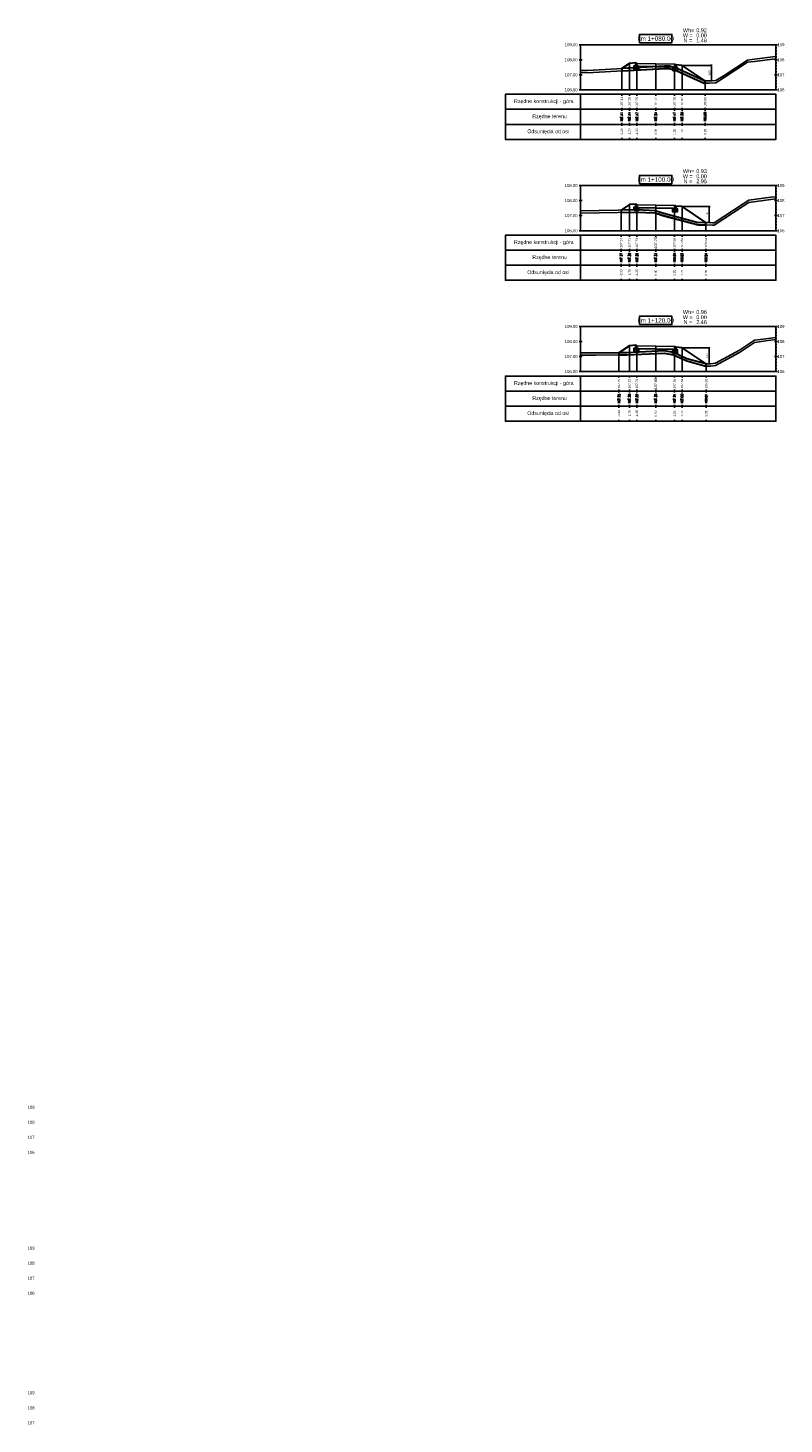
# Model space of a CAD drawing. Extents: x 7537626 to 7538805, y 5722894 to 5725486.
# Tile 58 of 105: x 7538384 to 7538434, y 5725389 to 5725482. Entities that reach past the tile are written whole.
import ezdxf

# ---------------------------------------------------------------- set-up
doc = ezdxf.new("R2010")
doc.units = 0
doc.header["$PDMODE"] = 35
doc.header["$PDSIZE"] = 0.3
for name, color, linetype in [('C-DROGI-PROFILE', 7, 'Continuous'), ('C-DROGI-PROFILE-ETYKIETY', 7, 'Continuous'), ('C-DROGI-PRZEKROJE-ETYKIETY', 7, 'Continuous'), ('C-POPRZECZKA-przekrój', 2, 'Continuous'), ('C-POPRZECZKA-widok', 1, 'Continuous')]:
    doc.layers.add(name, color=color, linetype=linetype)
for name, color, linetype, true_color in [('C-humus', 7, 'Continuous', 0x003df5), ('C-Teren', 7, 'Continuous', 0x008521), ('poprzeczki', 7, 'Continuous', 0x0000d6)]:
    doc.layers.add(name, color=color, linetype=linetype, true_color=true_color)
doc.layers.add('D-1.pow. hum.', color=7, linetype='Continuous', lineweight=30, plot=False)
doc.layers.add('D-3.nasyp', color=4, linetype='Continuous', lineweight=30, plot=False)
doc.layers.add('D-roboty-ziemne-opis', color=2, linetype='Continuous', lineweight=30)
doc.styles.add('2mm08', font='arial.ttf', dxfattribs={"width": 0.8})
doc.styles.add('opis_50', font='arial.ttf', dxfattribs={"height": 0.125})
doc.styles.get("Standard").update_dxf_attribs({"font": 'arial.ttf'})
doc.dimstyles.new('OPIS_50', dxfattribs={"dimscale": 0.5, "dimtxt": 0.125, "dimasz": 0.25, "dimexe": 0.1, "dimexo": 0.15, "dimgap": 0.1, "dimtad": 1, "dimzin": 0, "dimtxsty": 'opis_50', "dimblk": 'ARCHTICK', "dimcen": 0.15, "dimdle": 0.1, "dimaunit": 2, "dimadec": 4, "dimazin": 0, "dimtfac": 1, "dimtmove": 0, "dimatfit": 3, "dimfxl": 1, "dimarcsym": 0})

# ---------------------------------------------------------------- blocks, each defined once
blk = doc.blocks.new('_ArchTick')
at = {"color": 0, "linetype": 'ByBlock', "const_width": 0.15}
blk.add_lwpolyline([(-0.5, -0.5), (0.5, 0.5)], dxfattribs=at)
blk = doc.blocks.new('*D89')
at = {"layer": 'Defpoints', "color": 0, "transparency": 16777216}
for p in [(7538427.225, 5725479.659), (7538428.875, 5725478.628), (7538429.185, 5725478.628)]:
    blk.add_point(p, dxfattribs=at)
at = {"layer": 'poprzeczki', "color": 0, "lineweight": -2, "transparency": 16777216}
for p, q in [((7538427.3, 5725479.659), (7538429.235, 5725479.659)), ((7538429.185, 5725479.709), (7538429.185, 5725478.578)), ((7538428.95, 5725478.628), (7538429.235, 5725478.628))]:
    blk.add_line(p, q, dxfattribs=at)
at = {"layer": 'poprzeczki', "color": 0, "lineweight": -2, "transparency": 16777216, "xscale": 0.125, "yscale": 0.125, "zscale": 0.125}
for p, rotation in [((7538429.185, 5725479.659), 90), ((7538429.185, 5725478.628), 270)]:
    blk.add_blockref('_ArchTick', p, dxfattribs=dict(at, rotation=rotation))
at = {"layer": 'poprzeczki', "color": 0, "transparency": 16777216, "insert": (7538429.059, 5725479.144), "char_height": 0.125, "attachment_point": 5, "rotation": 90, "style": 'opis_50'}
blk.add_mtext('1,03', dxfattribs=at)
blk = doc.blocks.new('*D90')
at = {"layer": 'Defpoints', "color": 0, "transparency": 16777216}
for p in [(7538427.225, 5725470.266), (7538428.821, 5725469.202), (7538429.039, 5725469.202)]:
    blk.add_point(p, dxfattribs=at)
at = {"layer": 'poprzeczki', "color": 0, "lineweight": -2, "transparency": 16777216}
for p, q in [((7538427.3, 5725470.266), (7538429.089, 5725470.266)), ((7538429.039, 5725470.316), (7538429.039, 5725469.152)), ((7538428.896, 5725469.202), (7538429.089, 5725469.202))]:
    blk.add_line(p, q, dxfattribs=at)
at = {"layer": 'poprzeczki', "color": 0, "lineweight": -2, "transparency": 16777216, "xscale": 0.125, "yscale": 0.125, "zscale": 0.125}
for p, rotation in [((7538429.039, 5725470.266), 90), ((7538429.039, 5725469.202), 270)]:
    blk.add_blockref('_ArchTick', p, dxfattribs=dict(at, rotation=rotation))
at = {"layer": 'poprzeczki', "color": 0, "transparency": 16777216, "insert": (7538428.914, 5725469.734), "char_height": 0.125, "attachment_point": 5, "rotation": 90, "style": 'opis_50'}
blk.add_mtext('1,06', dxfattribs=at)
blk = doc.blocks.new('*D91')
at = {"layer": 'Defpoints', "color": 0, "transparency": 16777216}
for p in [(7538427.225, 5725460.872), (7538428.817, 5725459.8), (7538429.034, 5725459.8)]:
    blk.add_point(p, dxfattribs=at)
at = {"layer": 'poprzeczki', "color": 0, "lineweight": -2, "transparency": 16777216}
for p, q in [((7538429.034, 5725460.922), (7538429.034, 5725459.75)), ((7538427.3, 5725460.872), (7538429.084, 5725460.872)), ((7538428.892, 5725459.8), (7538429.084, 5725459.8))]:
    blk.add_line(p, q, dxfattribs=at)
at = {"layer": 'poprzeczki', "color": 0, "lineweight": -2, "transparency": 16777216, "xscale": 0.125, "yscale": 0.125, "zscale": 0.125}
for p, rotation in [((7538429.034, 5725460.872), 90), ((7538429.034, 5725459.8), 270)]:
    blk.add_blockref('_ArchTick', p, dxfattribs=dict(at, rotation=rotation))
at = {"layer": 'poprzeczki', "color": 0, "transparency": 16777216, "insert": (7538428.909, 5725460.336), "char_height": 0.125, "attachment_point": 5, "rotation": 90, "style": 'opis_50'}
blk.add_mtext('1,07', dxfattribs=at)

msp = doc.modelspace()

# ---------------------------------------------------------------- linework, layer by layer
at = {"layer": 'C-DROGI-PROFILE', "color": 7, "linetype": 'Continuous', "lineweight": -3}
for p, q in [((7538423.216, 5725477.736), (7538423.216, 5725477.636)), ((7538423.725, 5725477.736), (7538423.725, 5725477.636)), ((7538424.225, 5725477.736), (7538424.225, 5725477.636)), ((7538425.475, 5725477.736), (7538425.475, 5725477.636)), ((7538426.725, 5725477.736), (7538426.725, 5725477.636)), ((7538427.225, 5725477.736), (7538427.225, 5725477.636)), ((7538428.763, 5725477.736), (7538428.763, 5725477.636)), ((7538423.216, 5725476.736), (7538423.216, 5725476.836)), ((7538423.216, 5725476.736), (7538423.216, 5725476.636)), ((7538423.725, 5725476.736), (7538423.725, 5725476.836)), ((7538423.725, 5725476.736), (7538423.725, 5725476.636)), ((7538424.225, 5725476.736), (7538424.225, 5725476.836)), ((7538424.225, 5725476.736), (7538424.225, 5725476.636)), ((7538425.475, 5725476.736), (7538425.475, 5725476.836)), ((7538425.475, 5725476.736), (7538425.475, 5725476.636)), ((7538426.725, 5725476.736), (7538426.725, 5725476.836)), ((7538426.725, 5725476.736), (7538426.725, 5725476.636)), ((7538427.225, 5725476.736), (7538427.225, 5725476.836)), ((7538427.225, 5725476.736), (7538427.225, 5725476.636)), ((7538428.763, 5725476.736), (7538428.763, 5725476.836)), ((7538428.763, 5725476.736), (7538428.763, 5725476.636)), ((7538423.216, 5725475.736), (7538423.216, 5725475.836)), ((7538423.725, 5725475.736), (7538423.725, 5725475.836)), ((7538424.225, 5725475.736), (7538424.225, 5725475.836)), ((7538425.475, 5725475.736), (7538425.475, 5725475.836)), ((7538426.725, 5725475.736), (7538426.725, 5725475.836)), ((7538427.225, 5725475.736), (7538427.225, 5725475.836)), ((7538428.763, 5725475.736), (7538428.763, 5725475.836)), ((7538423.216, 5725475.736), (7538423.216, 5725475.636)), ((7538423.725, 5725475.736), (7538423.725, 5725475.636)), ((7538424.225, 5725475.736), (7538424.225, 5725475.636)), ((7538425.475, 5725475.736), (7538425.475, 5725475.636)), ((7538426.725, 5725475.736), (7538426.725, 5725475.636)), ((7538427.225, 5725475.736), (7538427.225, 5725475.636)), ((7538428.763, 5725475.736), (7538428.763, 5725475.636)), ((7538423.216, 5725474.736), (7538423.216, 5725474.836)), ((7538423.725, 5725474.736), (7538423.725, 5725474.836)), ((7538424.225, 5725474.736), (7538424.225, 5725474.836)), ((7538425.475, 5725474.736), (7538425.475, 5725474.836)), ((7538426.725, 5725474.736), (7538426.725, 5725474.836)), ((7538427.225, 5725474.736), (7538427.225, 5725474.836)), ((7538428.763, 5725474.736), (7538428.763, 5725474.836)), ((7538423.179, 5725468.361), (7538423.179, 5725468.261)), ((7538423.725, 5725468.361), (7538423.725, 5725468.261)), ((7538424.225, 5725468.361), (7538424.225, 5725468.261)), ((7538425.475, 5725468.361), (7538425.475, 5725468.261)), ((7538426.725, 5725468.361), (7538426.725, 5725468.261)), ((7538427.225, 5725468.361), (7538427.225, 5725468.261)), ((7538428.821, 5725468.361), (7538428.821, 5725468.261)), ((7538423.179, 5725467.361), (7538423.179, 5725467.461)), ((7538423.725, 5725467.361), (7538423.725, 5725467.461)), ((7538424.225, 5725467.361), (7538424.225, 5725467.461)), ((7538425.475, 5725467.361), (7538425.475, 5725467.461)), ((7538426.725, 5725467.361), (7538426.725, 5725467.461)), ((7538427.225, 5725467.361), (7538427.225, 5725467.461)), ((7538428.821, 5725467.361), (7538428.821, 5725467.461)), ((7538423.179, 5725467.361), (7538423.179, 5725467.261)), ((7538423.725, 5725467.361), (7538423.725, 5725467.261)), ((7538424.225, 5725467.361), (7538424.225, 5725467.261)), ((7538425.475, 5725467.361), (7538425.475, 5725467.261)), ((7538426.725, 5725467.361), (7538426.725, 5725467.261)), ((7538427.225, 5725467.361), (7538427.225, 5725467.261)), ((7538428.821, 5725467.361), (7538428.821, 5725467.261)), ((7538423.179, 5725466.361), (7538423.179, 5725466.461)), ((7538423.179, 5725466.361), (7538423.179, 5725466.261)), ((7538423.725, 5725466.361), (7538423.725, 5725466.461)), ((7538423.725, 5725466.361), (7538423.725, 5725466.261)), ((7538424.225, 5725466.361), (7538424.225, 5725466.461)), ((7538424.225, 5725466.361), (7538424.225, 5725466.261)), ((7538425.475, 5725466.361), (7538425.475, 5725466.461)), ((7538425.475, 5725466.361), (7538425.475, 5725466.261)), ((7538426.725, 5725466.361), (7538426.725, 5725466.461)), ((7538426.725, 5725466.361), (7538426.725, 5725466.261)), ((7538427.225, 5725466.361), (7538427.225, 5725466.461)), ((7538427.225, 5725466.361), (7538427.225, 5725466.261)), ((7538428.821, 5725466.361), (7538428.821, 5725466.461)), ((7538428.821, 5725466.361), (7538428.821, 5725466.261)), ((7538423.179, 5725465.361), (7538423.179, 5725465.461)), ((7538423.725, 5725465.361), (7538423.725, 5725465.461)), ((7538424.225, 5725465.361), (7538424.225, 5725465.461)), ((7538425.475, 5725465.361), (7538425.475, 5725465.461)), ((7538426.725, 5725465.361), (7538426.725, 5725465.461)), ((7538427.225, 5725465.361), (7538427.225, 5725465.461)), ((7538428.821, 5725465.361), (7538428.821, 5725465.461)), ((7538423.032, 5725458.986), (7538423.032, 5725458.886)), ((7538423.725, 5725458.986), (7538423.725, 5725458.886)), ((7538424.225, 5725458.986), (7538424.225, 5725458.886)), ((7538425.475, 5725458.986), (7538425.475, 5725458.886)), ((7538426.725, 5725458.986), (7538426.725, 5725458.886)), ((7538427.225, 5725458.986), (7538427.225, 5725458.886)), ((7538428.833, 5725458.986), (7538428.833, 5725458.886)), ((7538423.032, 5725457.986), (7538423.032, 5725458.086)), ((7538423.032, 5725457.986), (7538423.032, 5725457.886)), ((7538423.725, 5725457.986), (7538423.725, 5725458.086)), ((7538423.725, 5725457.986), (7538423.725, 5725457.886)), ((7538424.225, 5725457.986), (7538424.225, 5725458.086)), ((7538424.225, 5725457.986), (7538424.225, 5725457.886)), ((7538425.475, 5725457.986), (7538425.475, 5725458.086)), ((7538425.475, 5725457.986), (7538425.475, 5725457.886)), ((7538426.725, 5725457.986), (7538426.725, 5725458.086)), ((7538426.725, 5725457.986), (7538426.725, 5725457.886)), ((7538427.225, 5725457.986), (7538427.225, 5725458.086)), ((7538427.225, 5725457.986), (7538427.225, 5725457.886)), ((7538428.833, 5725457.986), (7538428.833, 5725458.086)), ((7538428.833, 5725457.986), (7538428.833, 5725457.886)), ((7538423.032, 5725456.986), (7538423.032, 5725457.086)), ((7538423.032, 5725456.986), (7538423.032, 5725456.886)), ((7538423.725, 5725456.986), (7538423.725, 5725457.086)), ((7538423.725, 5725456.986), (7538423.725, 5725456.886)), ((7538424.225, 5725456.986), (7538424.225, 5725457.086)), ((7538424.225, 5725456.986), (7538424.225, 5725456.886)), ((7538425.475, 5725456.986), (7538425.475, 5725457.086)), ((7538425.475, 5725456.986), (7538425.475, 5725456.886)), ((7538426.725, 5725456.986), (7538426.725, 5725457.086)), ((7538426.725, 5725456.986), (7538426.725, 5725456.886)), ((7538427.225, 5725456.986), (7538427.225, 5725457.086)), ((7538427.225, 5725456.986), (7538427.225, 5725456.886)), ((7538428.833, 5725456.986), (7538428.833, 5725457.086)), ((7538428.833, 5725456.986), (7538428.833, 5725456.886)), ((7538423.032, 5725455.986), (7538423.032, 5725456.086)), ((7538423.725, 5725455.986), (7538423.725, 5725456.086)), ((7538424.225, 5725455.986), (7538424.225, 5725456.086)), ((7538425.475, 5725455.986), (7538425.475, 5725456.086)), ((7538426.725, 5725455.986), (7538426.725, 5725456.086)), ((7538427.225, 5725455.986), (7538427.225, 5725456.086)), ((7538428.833, 5725455.986), (7538428.833, 5725456.086))]:
    msp.add_line(p, q, dxfattribs=at)
at = {"layer": 'C-DROGI-PROFILE', "color": 1, "linetype": 'Continuous', "lineweight": -3}
for points in [[(7538420.475, 5725476.736), (7538420.475, 5725477.736), (7538415.475, 5725477.736), (7538415.475, 5725476.736)], [(7538420.475, 5725476.736), (7538433.475, 5725476.736), (7538433.475, 5725477.736), (7538420.475, 5725477.736)], [(7538420.475, 5725475.736), (7538420.475, 5725476.736), (7538415.475, 5725476.736), (7538415.475, 5725475.736)], [(7538420.475, 5725475.736), (7538433.475, 5725475.736), (7538433.475, 5725476.736), (7538420.475, 5725476.736)], [(7538420.475, 5725474.736), (7538420.475, 5725475.736), (7538415.475, 5725475.736), (7538415.475, 5725474.736)], [(7538420.475, 5725474.736), (7538433.475, 5725474.736), (7538433.475, 5725475.736), (7538420.475, 5725475.736)], [(7538420.475, 5725467.361), (7538420.475, 5725468.361), (7538415.475, 5725468.361), (7538415.475, 5725467.361)], [(7538420.475, 5725467.361), (7538433.475, 5725467.361), (7538433.475, 5725468.361), (7538420.475, 5725468.361)], [(7538420.475, 5725466.361), (7538420.475, 5725467.361), (7538415.475, 5725467.361), (7538415.475, 5725466.361)], [(7538420.475, 5725466.361), (7538433.475, 5725466.361), (7538433.475, 5725467.361), (7538420.475, 5725467.361)], [(7538420.475, 5725465.361), (7538420.475, 5725466.361), (7538415.475, 5725466.361), (7538415.475, 5725465.361)], [(7538420.475, 5725465.361), (7538433.475, 5725465.361), (7538433.475, 5725466.361), (7538420.475, 5725466.361)], [(7538420.475, 5725457.986), (7538420.475, 5725458.986), (7538415.475, 5725458.986), (7538415.475, 5725457.986)], [(7538420.475, 5725457.986), (7538433.475, 5725457.986), (7538433.475, 5725458.986), (7538420.475, 5725458.986)], [(7538420.475, 5725456.986), (7538420.475, 5725457.986), (7538415.475, 5725457.986), (7538415.475, 5725456.986)], [(7538420.475, 5725456.986), (7538433.475, 5725456.986), (7538433.475, 5725457.986), (7538420.475, 5725457.986)], [(7538420.475, 5725455.986), (7538420.475, 5725456.986), (7538415.475, 5725456.986), (7538415.475, 5725455.986)], [(7538420.475, 5725455.986), (7538433.475, 5725455.986), (7538433.475, 5725456.986), (7538420.475, 5725456.986)]]:
    msp.add_3dface(points, dxfattribs=at)
at = {"layer": 'C-DROGI-PRZEKROJE-ETYKIETY', "color": 1, "linetype": 'Continuous', "lineweight": -3}
for p, q in [((7538423.725, 5725479.789), (7538423.725, 5725478.036)), ((7538424.225, 5725479.783), (7538424.225, 5725478.036)), ((7538425.475, 5725479.758), (7538425.475, 5725478.036)), ((7538426.725, 5725479.733), (7538426.725, 5725478.036)), ((7538427.225, 5725479.659), (7538427.225, 5725478.036)), ((7538423.216, 5725479.45), (7538423.216, 5725478.036)), ((7538428.763, 5725478.634), (7538428.763, 5725478.036)), ((7538423.725, 5725470.396), (7538423.725, 5725468.661)), ((7538424.225, 5725470.389), (7538424.225, 5725468.661)), ((7538425.475, 5725470.364), (7538425.475, 5725468.661)), ((7538426.725, 5725470.339), (7538426.725, 5725468.661)), ((7538427.225, 5725470.266), (7538427.225, 5725468.661)), ((7538423.179, 5725470.032), (7538423.179, 5725468.661)), ((7538428.821, 5725469.202), (7538428.821, 5725468.661)), ((7538423.725, 5725461.002), (7538423.725, 5725459.286)), ((7538424.225, 5725460.996), (7538424.225, 5725459.286)), ((7538425.475, 5725460.971), (7538425.475, 5725459.286)), ((7538426.725, 5725460.946), (7538426.725, 5725459.286)), ((7538423.032, 5725460.541), (7538423.032, 5725459.286)), ((7538427.225, 5725460.872), (7538427.225, 5725459.286)), ((7538428.833, 5725459.8), (7538428.833, 5725459.286))]:
    msp.add_line(p, q, dxfattribs=at)
at = {"layer": 'C-humus'}
for p, q in [((7538430.023, 5725478.845), (7538431.592, 5725479.866)), ((7538431.592, 5725479.866), (7538432.04, 5725479.926)), ((7538432.04, 5725479.926), (7538433.454, 5725480.092)), ((7538433.454, 5725480.092), (7538433.475, 5725480.093)), ((7538420.475, 5725479.176), (7538420.908, 5725479.173)), ((7538420.908, 5725479.173), (7538426.063, 5725479.457)), ((7538426.063, 5725479.457), (7538426.396, 5725479.457)), ((7538426.396, 5725479.457), (7538426.827, 5725479.323)), ((7538426.827, 5725479.323), (7538428.708, 5725478.486)), ((7538429.486, 5725478.495), (7538430.023, 5725478.845)), ((7538428.708, 5725478.486), (7538429.043, 5725478.471)), ((7538429.043, 5725478.471), (7538429.486, 5725478.495)), ((7538429.366, 5725469.038), (7538431.288, 5725470.291)), ((7538431.288, 5725470.291), (7538431.666, 5725470.537)), ((7538431.666, 5725470.537), (7538433.146, 5725470.734)), ((7538433.146, 5725470.734), (7538433.475, 5725470.773)), ((7538420.475, 5725469.831), (7538424.221, 5725469.901)), ((7538424.221, 5725469.901), (7538425.444, 5725469.839)), ((7538425.444, 5725469.839), (7538426.027, 5725469.658)), ((7538426.027, 5725469.658), (7538428.299, 5725469.045)), ((7538428.299, 5725469.045), (7538428.829, 5725469.052)), ((7538428.829, 5725469.052), (7538429.259, 5725469.032)), ((7538429.259, 5725469.032), (7538429.366, 5725469.038)), ((7538431.048, 5725460.567), (7538432.053, 5725461.223)), ((7538432.053, 5725461.223), (7538432.814, 5725461.324)), ((7538432.814, 5725461.324), (7538433.475, 5725461.416)), ((7538420.475, 5725460.384), (7538421.483, 5725460.385)), ((7538421.483, 5725460.385), (7538423.553, 5725460.392)), ((7538423.553, 5725460.392), (7538426.048, 5725460.523)), ((7538426.048, 5725460.523), (7538426.655, 5725460.405)), ((7538426.655, 5725460.405), (7538427.542, 5725459.994)), ((7538427.542, 5725459.994), (7538428.817, 5725459.65)), ((7538429.447, 5725459.688), (7538431.048, 5725460.567)), ((7538428.817, 5725459.65), (7538429.135, 5725459.654)), ((7538429.135, 5725459.654), (7538429.447, 5725459.688))]:
    msp.add_line(p, q, dxfattribs=at)
at = {"layer": 'C-POPRZECZKA-przekrój', "color": 2, "linetype": 'Continuous', "lineweight": -3}
for p, q in [((7538423.216, 5725479.45), (7538423.725, 5725479.789)), ((7538423.725, 5725479.789), (7538424.145, 5725479.823)), ((7538424.045, 5725479.393), (7538424.045, 5725479.623)), ((7538424.045, 5725479.623), (7538424.145, 5725479.623)), ((7538424.185, 5725479.823), (7538424.145, 5725479.823)), ((7538424.145, 5725479.823), (7538424.145, 5725479.493)), ((7538424.145, 5725479.623), (7538424.145, 5725479.523)), ((7538424.145, 5725479.523), (7538424.225, 5725479.523)), ((7538424.145, 5725479.493), (7538424.225, 5725479.493)), ((7538424.19, 5725479.822), (7538424.185, 5725479.823)), ((7538424.199, 5725479.82), (7538424.19, 5725479.822)), ((7538424.207, 5725479.816), (7538424.199, 5725479.82)), ((7538424.213, 5725479.811), (7538424.207, 5725479.816)), ((7538424.218, 5725479.806), (7538424.213, 5725479.811)), ((7538424.222, 5725479.798), (7538424.218, 5725479.806)), ((7538424.224, 5725479.79), (7538424.222, 5725479.798)), ((7538424.225, 5725479.783), (7538424.224, 5725479.79)), ((7538424.225, 5725479.783), (7538425.475, 5725479.758)), ((7538424.225, 5725479.783), (7538424.226, 5725479.583)), ((7538424.225, 5725479.493), (7538424.225, 5725479.783)), ((7538424.225, 5725479.783), (7538424.225, 5725479.623)), ((7538424.225, 5725479.623), (7538424.325, 5725479.623)), ((7538424.226, 5725479.583), (7538425.475, 5725479.558)), ((7538424.325, 5725479.623), (7538424.325, 5725479.393)), ((7538425.475, 5725479.558), (7538425.475, 5725479.758)), ((7538425.475, 5725479.758), (7538426.725, 5725479.733)), ((7538425.475, 5725479.558), (7538426.724, 5725479.533)), ((7538426.625, 5725479.303), (7538426.625, 5725479.533)), ((7538426.625, 5725479.533), (7538426.725, 5725479.533)), ((7538426.725, 5725479.733), (7538426.724, 5725479.533)), ((7538426.765, 5725479.733), (7538426.725, 5725479.733)), ((7538426.725, 5725479.733), (7538426.725, 5725479.403)), ((7538426.725, 5725479.533), (7538426.725, 5725479.433)), ((7538426.77, 5725479.732), (7538426.765, 5725479.733)), ((7538426.779, 5725479.73), (7538426.77, 5725479.732)), ((7538426.787, 5725479.726), (7538426.779, 5725479.73)), ((7538426.793, 5725479.721), (7538426.787, 5725479.726)), ((7538426.798, 5725479.716), (7538426.793, 5725479.721)), ((7538426.802, 5725479.708), (7538426.798, 5725479.716)), ((7538426.804, 5725479.7), (7538426.802, 5725479.708)), ((7538426.805, 5725479.693), (7538426.804, 5725479.7)), ((7538426.805, 5725479.403), (7538426.805, 5725479.693)), ((7538426.805, 5725479.693), (7538426.805, 5725479.533)), ((7538426.805, 5725479.693), (7538427.225, 5725479.659)), ((7538426.805, 5725479.533), (7538426.905, 5725479.533)), ((7538426.905, 5725479.533), (7538426.905, 5725479.303)), ((7538427.225, 5725479.659), (7538428.763, 5725478.634)), ((7538424.325, 5725479.393), (7538424.045, 5725479.393)), ((7538426.905, 5725479.303), (7538426.625, 5725479.303)), ((7538426.725, 5725479.433), (7538426.805, 5725479.433)), ((7538426.725, 5725479.403), (7538426.805, 5725479.403)), ((7538423.179, 5725470.032), (7538423.725, 5725470.396)), ((7538423.725, 5725470.396), (7538424.145, 5725470.429)), ((7538424.045, 5725469.999), (7538424.045, 5725470.229)), ((7538424.045, 5725470.229), (7538424.145, 5725470.229)), ((7538424.185, 5725470.429), (7538424.145, 5725470.429)), ((7538424.145, 5725470.429), (7538424.145, 5725470.099)), ((7538424.145, 5725470.229), (7538424.145, 5725470.129)), ((7538424.19, 5725470.429), (7538424.185, 5725470.429)), ((7538424.199, 5725470.427), (7538424.19, 5725470.429)), ((7538424.207, 5725470.422), (7538424.199, 5725470.427)), ((7538424.213, 5725470.418), (7538424.207, 5725470.422)), ((7538424.218, 5725470.412), (7538424.213, 5725470.418)), ((7538424.222, 5725470.405), (7538424.218, 5725470.412)), ((7538424.224, 5725470.397), (7538424.222, 5725470.405)), ((7538424.225, 5725470.389), (7538424.224, 5725470.397)), ((7538424.225, 5725470.389), (7538425.475, 5725470.364)), ((7538424.225, 5725470.389), (7538424.226, 5725470.189)), ((7538424.225, 5725470.099), (7538424.225, 5725470.389)), ((7538424.225, 5725470.389), (7538424.225, 5725470.229)), ((7538424.225, 5725470.229), (7538424.325, 5725470.229)), ((7538424.325, 5725470.229), (7538424.325, 5725469.999)), ((7538425.475, 5725470.164), (7538425.475, 5725470.364)), ((7538425.475, 5725470.364), (7538426.725, 5725470.339)), ((7538426.725, 5725470.339), (7538426.724, 5725470.139)), ((7538426.765, 5725470.339), (7538426.725, 5725470.339)), ((7538426.725, 5725470.339), (7538426.725, 5725470.009)), ((7538426.77, 5725470.339), (7538426.765, 5725470.339)), ((7538426.779, 5725470.337), (7538426.77, 5725470.339)), ((7538426.787, 5725470.332), (7538426.779, 5725470.337)), ((7538426.793, 5725470.328), (7538426.787, 5725470.332)), ((7538426.798, 5725470.322), (7538426.793, 5725470.328)), ((7538426.802, 5725470.315), (7538426.798, 5725470.322)), ((7538426.804, 5725470.307), (7538426.802, 5725470.315)), ((7538426.805, 5725470.299), (7538426.804, 5725470.307)), ((7538426.805, 5725470.009), (7538426.805, 5725470.299)), ((7538426.805, 5725470.299), (7538426.805, 5725470.139)), ((7538426.805, 5725470.299), (7538427.225, 5725470.266)), ((7538427.225, 5725470.266), (7538428.821, 5725469.202)), ((7538424.325, 5725469.999), (7538424.045, 5725469.999)), ((7538424.145, 5725470.129), (7538424.225, 5725470.129)), ((7538424.145, 5725470.099), (7538424.225, 5725470.099)), ((7538424.226, 5725470.189), (7538425.475, 5725470.164)), ((7538425.475, 5725470.164), (7538426.724, 5725470.139)), ((7538426.625, 5725469.909), (7538426.625, 5725470.139)), ((7538426.625, 5725470.139), (7538426.725, 5725470.139)), ((7538426.905, 5725469.909), (7538426.625, 5725469.909)), ((7538426.725, 5725470.139), (7538426.725, 5725470.039)), ((7538426.725, 5725470.039), (7538426.805, 5725470.039)), ((7538426.725, 5725470.009), (7538426.805, 5725470.009)), ((7538426.805, 5725470.139), (7538426.905, 5725470.139)), ((7538426.905, 5725470.139), (7538426.905, 5725469.909)), ((7538423.032, 5725460.541), (7538423.725, 5725461.002)), ((7538423.725, 5725461.002), (7538424.145, 5725461.036)), ((7538424.185, 5725461.036), (7538424.145, 5725461.036)), ((7538424.145, 5725461.036), (7538424.145, 5725460.706)), ((7538424.19, 5725461.036), (7538424.185, 5725461.036)), ((7538424.199, 5725461.033), (7538424.19, 5725461.036)), ((7538424.207, 5725461.029), (7538424.199, 5725461.033)), ((7538424.213, 5725461.024), (7538424.207, 5725461.029)), ((7538424.218, 5725461.019), (7538424.213, 5725461.024)), ((7538424.222, 5725461.011), (7538424.218, 5725461.019)), ((7538424.224, 5725461.003), (7538424.222, 5725461.011)), ((7538424.225, 5725460.996), (7538424.224, 5725461.003)), ((7538424.225, 5725460.996), (7538425.475, 5725460.971)), ((7538424.225, 5725460.996), (7538424.226, 5725460.796)), ((7538424.225, 5725460.706), (7538424.225, 5725460.996)), ((7538424.225, 5725460.996), (7538424.225, 5725460.836)), ((7538425.475, 5725460.771), (7538425.475, 5725460.971)), ((7538425.475, 5725460.971), (7538426.725, 5725460.946)), ((7538426.725, 5725460.946), (7538426.724, 5725460.746)), ((7538426.765, 5725460.946), (7538426.725, 5725460.946)), ((7538426.725, 5725460.946), (7538426.725, 5725460.616)), ((7538426.77, 5725460.946), (7538426.765, 5725460.946)), ((7538426.779, 5725460.943), (7538426.77, 5725460.946)), ((7538426.787, 5725460.939), (7538426.779, 5725460.943)), ((7538426.793, 5725460.934), (7538426.787, 5725460.939)), ((7538426.798, 5725460.929), (7538426.793, 5725460.934)), ((7538426.802, 5725460.921), (7538426.798, 5725460.929)), ((7538426.804, 5725460.913), (7538426.802, 5725460.921)), ((7538426.805, 5725460.906), (7538426.804, 5725460.913)), ((7538424.045, 5725460.606), (7538424.045, 5725460.836)), ((7538424.045, 5725460.836), (7538424.145, 5725460.836)), ((7538424.325, 5725460.606), (7538424.045, 5725460.606)), ((7538424.145, 5725460.836), (7538424.145, 5725460.736)), ((7538424.145, 5725460.736), (7538424.225, 5725460.736)), ((7538424.145, 5725460.706), (7538424.225, 5725460.706)), ((7538424.225, 5725460.836), (7538424.325, 5725460.836)), ((7538424.226, 5725460.796), (7538425.475, 5725460.771)), ((7538424.325, 5725460.836), (7538424.325, 5725460.606)), ((7538425.475, 5725460.771), (7538426.724, 5725460.746)), ((7538426.625, 5725460.516), (7538426.625, 5725460.746)), ((7538426.625, 5725460.746), (7538426.725, 5725460.746)), ((7538426.905, 5725460.516), (7538426.625, 5725460.516)), ((7538426.725, 5725460.746), (7538426.725, 5725460.646)), ((7538426.725, 5725460.646), (7538426.805, 5725460.646)), ((7538426.725, 5725460.616), (7538426.805, 5725460.616)), ((7538426.805, 5725460.616), (7538426.805, 5725460.906)), ((7538426.805, 5725460.906), (7538426.805, 5725460.746)), ((7538426.805, 5725460.906), (7538427.225, 5725460.872)), ((7538426.805, 5725460.746), (7538426.905, 5725460.746)), ((7538426.905, 5725460.746), (7538426.905, 5725460.516)), ((7538427.225, 5725460.872), (7538428.833, 5725459.8))]:
    msp.add_line(p, q, dxfattribs=at)
at = {"layer": 'C-POPRZECZKA-widok', "color": 1, "linetype": 'Continuous', "lineweight": -3}
for p, q in [((7538420.375, 5725481.036), (7538433.575, 5725481.036)), ((7538420.425, 5725480.836), (7538420.525, 5725480.836)), ((7538420.425, 5725480.636), (7538420.525, 5725480.636)), ((7538420.425, 5725480.436), (7538420.525, 5725480.436)), ((7538420.475, 5725478.036), (7538420.475, 5725481.036)), ((7538433.425, 5725480.836), (7538433.525, 5725480.836)), ((7538433.425, 5725480.636), (7538433.525, 5725480.636)), ((7538433.425, 5725480.436), (7538433.525, 5725480.436)), ((7538433.475, 5725478.036), (7538433.475, 5725481.036)), ((7538420.375, 5725480.036), (7538420.575, 5725480.036)), ((7538420.425, 5725480.236), (7538420.525, 5725480.236)), ((7538420.425, 5725480.036), (7538420.525, 5725480.036)), ((7538420.425, 5725479.836), (7538420.525, 5725479.836)), ((7538420.425, 5725479.636), (7538420.525, 5725479.636)), ((7538433.375, 5725480.036), (7538433.575, 5725480.036)), ((7538433.425, 5725480.236), (7538433.525, 5725480.236)), ((7538433.425, 5725480.036), (7538433.525, 5725480.036)), ((7538433.425, 5725479.836), (7538433.525, 5725479.836)), ((7538433.425, 5725479.636), (7538433.525, 5725479.636)), ((7538420.375, 5725479.036), (7538420.575, 5725479.036)), ((7538420.425, 5725479.436), (7538420.525, 5725479.436)), ((7538420.425, 5725479.236), (7538420.525, 5725479.236)), ((7538420.425, 5725479.036), (7538420.525, 5725479.036)), ((7538420.425, 5725478.836), (7538420.525, 5725478.836)), ((7538420.425, 5725478.636), (7538420.525, 5725478.636)), ((7538433.375, 5725479.036), (7538433.575, 5725479.036)), ((7538433.425, 5725479.436), (7538433.525, 5725479.436)), ((7538433.425, 5725479.236), (7538433.525, 5725479.236)), ((7538433.425, 5725479.036), (7538433.525, 5725479.036)), ((7538433.425, 5725478.836), (7538433.525, 5725478.836)), ((7538433.425, 5725478.636), (7538433.525, 5725478.636)), ((7538420.375, 5725478.036), (7538433.575, 5725478.036)), ((7538420.425, 5725478.436), (7538420.525, 5725478.436)), ((7538420.425, 5725478.236), (7538420.525, 5725478.236)), ((7538433.425, 5725478.436), (7538433.525, 5725478.436)), ((7538433.425, 5725478.236), (7538433.525, 5725478.236)), ((7538420.375, 5725471.661), (7538433.575, 5725471.661)), ((7538420.425, 5725471.461), (7538420.525, 5725471.461)), ((7538420.425, 5725471.261), (7538420.525, 5725471.261)), ((7538420.475, 5725468.661), (7538420.475, 5725471.661)), ((7538433.425, 5725471.461), (7538433.525, 5725471.461)), ((7538433.425, 5725471.261), (7538433.525, 5725471.261)), ((7538433.475, 5725468.661), (7538433.475, 5725471.661)), ((7538420.375, 5725470.661), (7538420.575, 5725470.661)), ((7538420.425, 5725471.061), (7538420.525, 5725471.061)), ((7538420.425, 5725470.861), (7538420.525, 5725470.861)), ((7538420.425, 5725470.661), (7538420.525, 5725470.661)), ((7538420.425, 5725470.461), (7538420.525, 5725470.461)), ((7538420.425, 5725470.261), (7538420.525, 5725470.261)), ((7538433.375, 5725470.661), (7538433.575, 5725470.661)), ((7538433.425, 5725471.061), (7538433.525, 5725471.061)), ((7538433.425, 5725470.861), (7538433.525, 5725470.861)), ((7538433.425, 5725470.661), (7538433.525, 5725470.661)), ((7538433.425, 5725470.461), (7538433.525, 5725470.461)), ((7538433.425, 5725470.261), (7538433.525, 5725470.261)), ((7538420.375, 5725469.661), (7538420.575, 5725469.661)), ((7538420.425, 5725470.061), (7538420.525, 5725470.061)), ((7538420.425, 5725469.861), (7538420.525, 5725469.861)), ((7538420.425, 5725469.661), (7538420.525, 5725469.661)), ((7538420.425, 5725469.461), (7538420.525, 5725469.461)), ((7538433.375, 5725469.661), (7538433.575, 5725469.661)), ((7538433.425, 5725470.061), (7538433.525, 5725470.061)), ((7538433.425, 5725469.861), (7538433.525, 5725469.861)), ((7538433.425, 5725469.661), (7538433.525, 5725469.661)), ((7538433.425, 5725469.461), (7538433.525, 5725469.461)), ((7538420.375, 5725468.661), (7538433.575, 5725468.661)), ((7538420.425, 5725469.261), (7538420.525, 5725469.261)), ((7538420.425, 5725469.061), (7538420.525, 5725469.061)), ((7538420.425, 5725468.861), (7538420.525, 5725468.861)), ((7538433.425, 5725469.261), (7538433.525, 5725469.261)), ((7538433.425, 5725469.061), (7538433.525, 5725469.061)), ((7538433.425, 5725468.861), (7538433.525, 5725468.861)), ((7538420.375, 5725462.286), (7538433.575, 5725462.286)), ((7538420.425, 5725462.086), (7538420.525, 5725462.086)), ((7538420.425, 5725461.886), (7538420.525, 5725461.886)), ((7538420.475, 5725459.286), (7538420.475, 5725462.286)), ((7538433.425, 5725462.086), (7538433.525, 5725462.086)), ((7538433.425, 5725461.886), (7538433.525, 5725461.886)), ((7538433.475, 5725459.286), (7538433.475, 5725462.286)), ((7538420.375, 5725461.286), (7538420.575, 5725461.286)), ((7538420.425, 5725461.686), (7538420.525, 5725461.686)), ((7538420.425, 5725461.486), (7538420.525, 5725461.486)), ((7538420.425, 5725461.286), (7538420.525, 5725461.286)), ((7538420.425, 5725461.086), (7538420.525, 5725461.086)), ((7538433.375, 5725461.286), (7538433.575, 5725461.286)), ((7538433.425, 5725461.686), (7538433.525, 5725461.686)), ((7538433.425, 5725461.486), (7538433.525, 5725461.486)), ((7538433.425, 5725461.286), (7538433.525, 5725461.286)), ((7538433.425, 5725461.086), (7538433.525, 5725461.086)), ((7538420.375, 5725460.286), (7538420.575, 5725460.286)), ((7538420.425, 5725460.886), (7538420.525, 5725460.886)), ((7538420.425, 5725460.686), (7538420.525, 5725460.686)), ((7538420.425, 5725460.486), (7538420.525, 5725460.486)), ((7538420.425, 5725460.286), (7538420.525, 5725460.286)), ((7538420.425, 5725460.086), (7538420.525, 5725460.086)), ((7538433.375, 5725460.286), (7538433.575, 5725460.286)), ((7538433.425, 5725460.886), (7538433.525, 5725460.886)), ((7538433.425, 5725460.686), (7538433.525, 5725460.686)), ((7538433.425, 5725460.486), (7538433.525, 5725460.486)), ((7538433.425, 5725460.286), (7538433.525, 5725460.286)), ((7538433.425, 5725460.086), (7538433.525, 5725460.086)), ((7538420.375, 5725459.286), (7538433.575, 5725459.286)), ((7538420.425, 5725459.886), (7538420.525, 5725459.886)), ((7538420.425, 5725459.686), (7538420.525, 5725459.686)), ((7538420.425, 5725459.486), (7538420.525, 5725459.486)), ((7538433.425, 5725459.886), (7538433.525, 5725459.886)), ((7538433.425, 5725459.686), (7538433.525, 5725459.686)), ((7538433.425, 5725459.486), (7538433.525, 5725459.486))]:
    msp.add_line(p, q, dxfattribs=at)
at = {"layer": 'C-POPRZECZKA-widok', "color": 3, "linetype": 'Continuous', "lineweight": -3}
for points in [[(7538424.395, 5725481.161), (7538426.555, 5725481.161), (7538426.555, 5725481.718), (7538424.395, 5725481.718)], [(7538424.395, 5725471.786), (7538426.555, 5725471.786), (7538426.555, 5725472.343), (7538424.395, 5725472.343)], [(7538424.395, 5725462.411), (7538426.555, 5725462.411), (7538426.555, 5725462.968), (7538424.395, 5725462.968)]]:
    msp.add_3dface(points, dxfattribs=at)
at = {"layer": 'C-Teren'}
for p, q in [((7538420.908, 5725479.323), (7538426.063, 5725479.607)), ((7538426.063, 5725479.607), (7538426.396, 5725479.607)), ((7538426.396, 5725479.607), (7538426.827, 5725479.473)), ((7538430.023, 5725478.995), (7538431.592, 5725480.016)), ((7538431.592, 5725480.016), (7538432.04, 5725480.076)), ((7538432.04, 5725480.076), (7538433.454, 5725480.242)), ((7538433.454, 5725480.242), (7538433.475, 5725480.243)), ((7538420.475, 5725479.326), (7538420.908, 5725479.323)), ((7538426.827, 5725479.473), (7538428.708, 5725478.636)), ((7538428.708, 5725478.636), (7538429.043, 5725478.621)), ((7538429.043, 5725478.621), (7538429.486, 5725478.645)), ((7538429.486, 5725478.645), (7538430.023, 5725478.995)), ((7538429.366, 5725469.188), (7538431.288, 5725470.441)), ((7538431.288, 5725470.441), (7538431.666, 5725470.687)), ((7538431.666, 5725470.687), (7538433.146, 5725470.884)), ((7538433.146, 5725470.884), (7538433.475, 5725470.923)), ((7538420.475, 5725469.981), (7538424.221, 5725470.051)), ((7538424.221, 5725470.051), (7538425.444, 5725469.989)), ((7538425.444, 5725469.989), (7538426.027, 5725469.808)), ((7538426.027, 5725469.808), (7538428.299, 5725469.195)), ((7538428.299, 5725469.195), (7538428.829, 5725469.202)), ((7538428.829, 5725469.202), (7538429.259, 5725469.182)), ((7538429.259, 5725469.182), (7538429.366, 5725469.188)), ((7538431.048, 5725460.717), (7538432.053, 5725461.373)), ((7538432.053, 5725461.373), (7538432.814, 5725461.474)), ((7538432.814, 5725461.474), (7538433.475, 5725461.566)), ((7538420.475, 5725460.534), (7538421.483, 5725460.535)), ((7538421.483, 5725460.535), (7538423.553, 5725460.542)), ((7538423.553, 5725460.542), (7538426.048, 5725460.673)), ((7538426.048, 5725460.673), (7538426.655, 5725460.555)), ((7538426.655, 5725460.555), (7538427.542, 5725460.144)), ((7538427.542, 5725460.144), (7538428.817, 5725459.8)), ((7538429.447, 5725459.838), (7538431.048, 5725460.717)), ((7538428.817, 5725459.8), (7538429.135, 5725459.804)), ((7538429.135, 5725459.804), (7538429.447, 5725459.838))]:
    msp.add_line(p, q, dxfattribs=at)
at = {"layer": 'D-1.pow. hum.'}
for points in [[(7538423.216, 5725479.45), (7538423.216, 5725479.3), (7538426.063, 5725479.457), (7538426.396, 5725479.457), (7538426.827, 5725479.323), (7538428.708, 5725478.486), (7538428.763, 5725478.484), (7538428.763, 5725478.634), (7538428.708, 5725478.636), (7538426.827, 5725479.473), (7538426.396, 5725479.607), (7538426.056, 5725479.606), (7538423.216, 5725479.45)], [(7538423.179, 5725470.032), (7538423.181, 5725469.882), (7538424.221, 5725469.901), (7538425.444, 5725469.839), (7538426.027, 5725469.658), (7538428.299, 5725469.045), (7538428.821, 5725469.052), (7538428.821, 5725469.202), (7538428.299, 5725469.195), (7538426.027, 5725469.808), (7538425.444, 5725469.989), (7538424.221, 5725470.051), (7538423.179, 5725470.032)], [(7538423.032, 5725460.541), (7538423.033, 5725460.391), (7538423.553, 5725460.392), (7538426.048, 5725460.523), (7538426.655, 5725460.405), (7538427.542, 5725459.994), (7538428.817, 5725459.65), (7538428.833, 5725459.65), (7538428.834, 5725459.8), (7538428.817, 5725459.8), (7538427.542, 5725460.144), (7538426.655, 5725460.555), (7538426.048, 5725460.673), (7538423.553, 5725460.542), (7538423.032, 5725460.541)]]:
    msp.add_lwpolyline(points, dxfattribs=at)
at = {"layer": 'D-3.nasyp'}
for points in [[(7538424.045, 5725479.393), (7538424.045, 5725479.623), (7538424.145, 5725479.623), (7538424.145, 5725479.823), (7538423.725, 5725479.789), (7538423.216, 5725479.45), (7538423.216, 5725479.3), (7538425.714, 5725479.438), (7538426.063, 5725479.457), (7538426.396, 5725479.457), (7538426.625, 5725479.386), (7538426.625, 5725479.533), (7538424.325, 5725479.581), (7538424.325, 5725479.393), (7538424.045, 5725479.393)], [(7538426.805, 5725479.696), (7538426.805, 5725479.533), (7538426.905, 5725479.533), (7538426.905, 5725479.303), (7538426.873, 5725479.303), (7538428.708, 5725478.486), (7538428.765, 5725478.486), (7538428.765, 5725478.633), (7538427.225, 5725479.655), (7538426.805, 5725479.696)], [(7538424.045, 5725469.999), (7538424.045, 5725470.229), (7538424.145, 5725470.229), (7538424.145, 5725470.429), (7538423.725, 5725470.396), (7538423.179, 5725470.032), (7538423.181, 5725469.882), (7538424.178, 5725469.9), (7538425.444, 5725469.839), (7538426.013, 5725469.662), (7538428.299, 5725469.045), (7538428.821, 5725469.052), (7538428.819, 5725469.202), (7538427.225, 5725470.266), (7538426.804, 5725470.299), (7538426.804, 5725470.139), (7538426.905, 5725470.139), (7538426.905, 5725469.909), (7538426.625, 5725469.909), (7538426.625, 5725470.139), (7538424.325, 5725470.187), (7538424.325, 5725469.999), (7538424.045, 5725469.999)], [(7538424.045, 5725460.606), (7538424.045, 5725460.836), (7538424.145, 5725460.836), (7538424.145, 5725461.036), (7538423.725, 5725461.002), (7538423.032, 5725460.541), (7538423.032, 5725460.391), (7538423.553, 5725460.392), (7538426.03, 5725460.522), (7538426.048, 5725460.523), (7538426.655, 5725460.405), (7538427.542, 5725459.994), (7538428.817, 5725459.65), (7538428.833, 5725459.65), (7538428.834, 5725459.799), (7538427.225, 5725460.872), (7538426.805, 5725460.906), (7538426.805, 5725460.746), (7538426.905, 5725460.746), (7538426.905, 5725460.516), (7538426.625, 5725460.516), (7538426.625, 5725460.748), (7538424.325, 5725460.794), (7538424.325, 5725460.606), (7538424.045, 5725460.606)]]:
    msp.add_lwpolyline(points, dxfattribs=at)

# ---------------------------------------------------------------- texts
at = {"layer": 'C-DROGI-PROFILE', "color": 2}
for s, p in [('Rzędne konstrukcji - góra', (7538416.05, 5725477.153)), ('Rzędne terenu', (7538417.27, 5725476.147)), ('Odsunięcia od osi', (7538416.931, 5725475.147)), ('Rzędne konstrukcji - góra', (7538416.05, 5725467.778)), ('Rzędne terenu', (7538417.27, 5725466.772)), ('Odsunięcia od osi', (7538416.931, 5725465.772)), ('Rzędne konstrukcji - góra', (7538416.05, 5725458.403)), ('Rzędne terenu', (7538417.27, 5725457.397)), ('Odsunięcia od osi', (7538416.931, 5725456.397))]:
    msp.add_text(s, height=0.25, dxfattribs=at).set_placement(p)
at = {"layer": 'C-DROGI-PROFILE-ETYKIETY', "color": 1, "linetype": 'Continuous', "lineweight": -3, "attachment_point": 5, "rotation": 90, "style": '2mm08'}
for s, insert, char_height in [('107.41', (7538423.216, 5725477.236), 0.15), ('107.75', (7538423.725, 5725477.236), 0.15), ('107.75', (7538424.225, 5725477.236), 0.15), ('107.72', (7538425.475, 5725477.236), 0.15), ('107.70', (7538426.725, 5725477.236), 0.15), ('107.62', (7538427.225, 5725477.236), 0.15), ('106.60', (7538428.763, 5725477.236), 0.15), ('{\\Fsimplex.shx|c238;107.41}', (7538423.216, 5725476.236), 0.15), ('{\\Fsimplex.shx|c238;107.44}', (7538423.725, 5725476.236), 0.15), ('{\\Fsimplex.shx|c238;107.47}', (7538424.225, 5725476.236), 0.15), ('{\\Fsimplex.shx|c238;107.54}', (7538425.475, 5725476.236), 0.15), ('{\\Fsimplex.shx|c238;107.47}', (7538426.725, 5725476.236), 0.15), ('{\\Fsimplex.shx|c238;107.26}', (7538427.225, 5725476.236), 0.15), ('{\\Fsimplex.shx|c238;106.60}', (7538428.763, 5725476.236), 0.15), ('-2.26', (7538423.216, 5725475.236), 0.15), ('-1.75', (7538423.725, 5725475.236), 0.15), ('-1.25', (7538424.225, 5725475.236), 0.15), ('0.00', (7538425.475, 5725475.236), 0.15), ('1.25', (7538426.725, 5725475.236), 0.15), ('1.75', (7538427.225, 5725475.236), 0.15), ('3.29', (7538428.763, 5725475.236), 0.15), ('107.37', (7538423.179, 5725467.861), 0.15), ('107.73', (7538423.725, 5725467.861), 0.15), ('107.73', (7538424.225, 5725467.861), 0.15), ('107.70', (7538425.475, 5725467.861), 0.18), ('107.68', (7538426.725, 5725467.861), 0.15), ('107.60', (7538427.225, 5725467.861), 0.15), ('106.54', (7538428.821, 5725467.861), 0.15), ('{\\Fsimplex.shx|c238;107.37}', (7538423.179, 5725466.861), 0.15), ('{\\Fsimplex.shx|c238;107.38}', (7538423.725, 5725466.861), 0.15), ('{\\Fsimplex.shx|c238;107.39}', (7538424.225, 5725466.861), 0.15), ('{\\Fsimplex.shx|c238;107.32}', (7538425.475, 5725466.861), 0.15), ('{\\Fsimplex.shx|c238;106.96}', (7538426.725, 5725466.861), 0.15), ('{\\Fsimplex.shx|c238;106.82}', (7538427.225, 5725466.861), 0.15), ('{\\Fsimplex.shx|c238;106.54}', (7538428.821, 5725466.861), 0.15), ('-2.30', (7538423.179, 5725465.861), 0.15), ('-1.75', (7538423.725, 5725465.861), 0.15), ('-1.25', (7538424.225, 5725465.861), 0.15), ('0.00', (7538425.475, 5725465.861), 0.15), ('1.25', (7538426.725, 5725465.861), 0.15), ('1.75', (7538427.225, 5725465.861), 0.15), ('3.35', (7538428.821, 5725465.861), 0.15), ('107.25', (7538423.032, 5725458.486), 0.15), ('107.72', (7538423.725, 5725458.486), 0.15), ('107.71', (7538424.225, 5725458.486), 0.15), ('107.68', (7538425.475, 5725458.486), 0.18), ('107.66', (7538426.725, 5725458.486), 0.15), ('107.59', (7538427.225, 5725458.486), 0.15), ('106.51', (7538428.833, 5725458.486), 0.15), ('{\\Fsimplex.shx|c238;107.25}', (7538423.032, 5725457.486), 0.15), ('{\\Fsimplex.shx|c238;107.26}', (7538423.725, 5725457.486), 0.15), ('{\\Fsimplex.shx|c238;107.29}', (7538424.225, 5725457.486), 0.15), ('{\\Fsimplex.shx|c238;107.36}', (7538425.475, 5725457.486), 0.15), ('{\\Fsimplex.shx|c238;107.24}', (7538426.725, 5725457.486), 0.15), ('{\\Fsimplex.shx|c238;107.00}', (7538427.225, 5725457.486), 0.15), ('{\\Fsimplex.shx|c238;106.51}', (7538428.833, 5725457.486), 0.15), ('-2.44', (7538423.032, 5725456.486), 0.15), ('-1.75', (7538423.725, 5725456.486), 0.15), ('-1.25', (7538424.225, 5725456.486), 0.15), ('0.00', (7538425.475, 5725456.486), 0.15), ('1.25', (7538426.725, 5725456.486), 0.15), ('1.75', (7538427.225, 5725456.486), 0.15), ('3.36', (7538428.833, 5725456.486), 0.15)]:
    msp.add_mtext(s, dxfattribs=dict(at, insert=insert, char_height=char_height))
at = {"layer": 'C-DROGI-PROFILE-ETYKIETY', "color": 7, "linetype": 'Continuous', "lineweight": -3, "char_height": 0.1, "attachment_point": 5, "rotation": 90, "style": '2mm08'}
for s, insert in [('-5.00', (7538420.475, 5725475.236)), ('8.00', (7538433.475, 5725475.236)), ('-5.00', (7538420.475, 5725465.861)), ('8.00', (7538433.475, 5725465.861)), ('-5.00', (7538420.475, 5725456.486)), ('8.00', (7538433.475, 5725456.486))]:
    msp.add_mtext(s, dxfattribs=dict(at, insert=insert))
at = {"layer": 'C-POPRZECZKA-widok', "color": 3, "linetype": 'Continuous', "lineweight": -3, "char_height": 0.3, "attachment_point": 8, "style": '2mm08'}
for s, insert in [('km 1+080.00', (7538425.475, 5725481.286)), ('km 1+100.00', (7538425.475, 5725471.911)), ('km 1+120.00', (7538425.475, 5725462.536))]:
    msp.add_mtext(s, dxfattribs=dict(at, insert=insert))
at = {"layer": 'C-POPRZECZKA-widok', "color": 1, "linetype": 'Continuous', "lineweight": -3, "char_height": 0.2, "attachment_point": 6, "style": '2mm08'}
for s, insert in [('109.00', (7538420.275, 5725481.036)), ('108.00', (7538420.275, 5725480.036)), ('107.00', (7538420.275, 5725479.036)), ('106.00', (7538420.275, 5725478.036)), ('109.00', (7538420.275, 5725471.661)), ('108.00', (7538420.275, 5725470.661)), ('107.00', (7538420.275, 5725469.661)), ('106.00', (7538420.275, 5725468.661)), ('109.00', (7538420.275, 5725462.286)), ('108.00', (7538420.275, 5725461.286)), ('107.00', (7538420.275, 5725460.286)), ('106.00', (7538420.275, 5725459.286))]:
    msp.add_mtext(s, dxfattribs=dict(at, insert=insert))
at = {"layer": 'C-POPRZECZKA-widok', "color": 1, "linetype": 'Continuous', "lineweight": -3, "char_height": 0.2, "attachment_point": 4}
for s, insert in [('109', (7538433.575, 5725481.036)), ('108', (7538433.575, 5725480.036)), ('107', (7538433.575, 5725479.036)), ('106', (7538433.575, 5725478.036)), ('109', (7538433.575, 5725471.661)), ('108', (7538433.575, 5725470.661)), ('107', (7538433.575, 5725469.661)), ('106', (7538433.575, 5725468.661)), ('109', (7538433.575, 5725462.286)), ('108', (7538433.575, 5725461.286)), ('107', (7538433.575, 5725460.286)), ('106', (7538433.575, 5725459.286)), ('109', (7538383.678, 5725410.339)), ('108', (7538383.678, 5725409.339)), ('107', (7538383.678, 5725408.339)), ('106', (7538383.678, 5725407.339)), ('109', (7538383.678, 5725400.964)), ('108', (7538383.678, 5725399.964)), ('107', (7538383.678, 5725398.964)), ('106', (7538383.678, 5725397.964)), ('109', (7538383.678, 5725391.339)), ('108', (7538383.678, 5725390.339)), ('107', (7538383.678, 5725389.339))]:
    msp.add_mtext(s, dxfattribs=dict(at, insert=insert))
at = {"layer": 'D-roboty-ziemne-opis', "lineweight": 25, "width": 0.9}
for s, p in [('Wh=', (7538427.282, 5725481.867)), ('W =', (7538427.282, 5725481.526)), ('N =', (7538427.33, 5725481.196)), ('0.92', (7538428.176, 5725481.867)), ('0.00', (7538428.176, 5725481.526)), ('1.48', (7538428.176, 5725481.196)), ('Wh=', (7538427.282, 5725472.492)), ('W =', (7538427.282, 5725472.151)), ('N =', (7538427.33, 5725471.821)), ('2.95', (7538428.176, 5725471.821)), ('0.93', (7538428.176, 5725472.492)), ('0.00', (7538428.176, 5725472.151)), ('Wh=', (7538427.282, 5725463.117)), ('W =', (7538427.282, 5725462.776)), ('0.96', (7538428.176, 5725463.117)), ('0.00', (7538428.176, 5725462.776)), ('N =', (7538427.33, 5725462.446)), ('2.46', (7538428.176, 5725462.446))]:
    msp.add_text(s, height=0.2625, dxfattribs=at).set_placement(p)

# ---------------------------------------------------------------- dimensions: what is measured, and where the dimension line sits
at = {"layer": 'poprzeczki'}
for base, p1, p2, picture, middle in [((7538429.185, 5725478.628), (7538427.225, 5725479.659), (7538428.875, 5725478.628), '*D89', (7538429.059, 5725479.144)), ((7538429.039, 5725469.202), (7538427.225, 5725470.266), (7538428.821, 5725469.202), '*D90', (7538428.914, 5725469.734)), ((7538429.034, 5725459.8), (7538427.225, 5725460.872), (7538428.817, 5725459.8), '*D91', (7538428.909, 5725460.336))]:
    dim = msp.add_linear_dim(base=base, p1=p1, p2=p2, angle=90, dimstyle='OPIS_50', dxfattribs=at)
    dim.commit()
    dim.dimension.update_dxf_attribs({"geometry": picture, "text_midpoint": middle})

doc.saveas('drawing.dxf')
